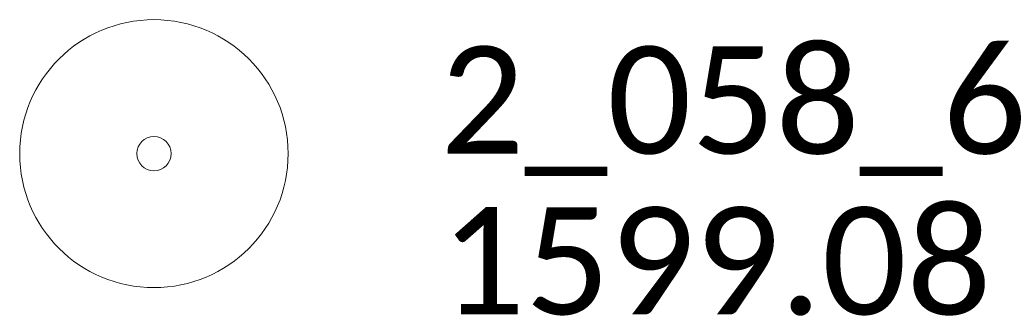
# Model space of a CAD drawing. Extents: x 386237 to 390135, y 96958 to 113752.
# Tile 79 of 116: x 389788 to 389843, y 105473 to 105490. Entities that reach past the tile are written whole.
import ezdxf

# ---------------------------------------------------------------- set-up
doc = ezdxf.new("R2010")
doc.units = 0
doc.header["$MEASUREMENT"] = 0
doc.layers.add('E_MAP_PassPoints', color=41, linetype='Continuous', lineweight=18)
doc.styles.add('CalibriLight', font='calibril.ttf')

# ---------------------------------------------------------------- blocks, each defined once
blk = doc.blocks.new('PP')
at = {"layer": 'E_MAP_PassPoints', "lineweight": 0}
for radius in [7.5, 0.96]:
    blk.add_circle((0, 0), radius, dxfattribs=at)

msp = doc.modelspace()

# ---------------------------------------------------------------- block references
at = {"layer": 'E_MAP_PassPoints', "lineweight": 0}
msp.add_blockref('PP', (389795.944, 105482.464), dxfattribs=at)
msp.add_blockref('PP', (389795.944, 105482.464), dxfattribs=at)

# ---------------------------------------------------------------- texts
at = {"layer": 'E_MAP_PassPoints', "lineweight": 0, "style": 'CalibriLight'}
for s, p in [('2_058_6', (389811.944, 105482.464)), ('2_058_6', (389811.944, 105482.464)), ('1599.08', (389811.944, 105473.464)), ('1599.08', (389811.944, 105473.464))]:
    msp.add_text(s, height=6, dxfattribs=at).set_placement(p)

doc.saveas('drawing.dxf')
